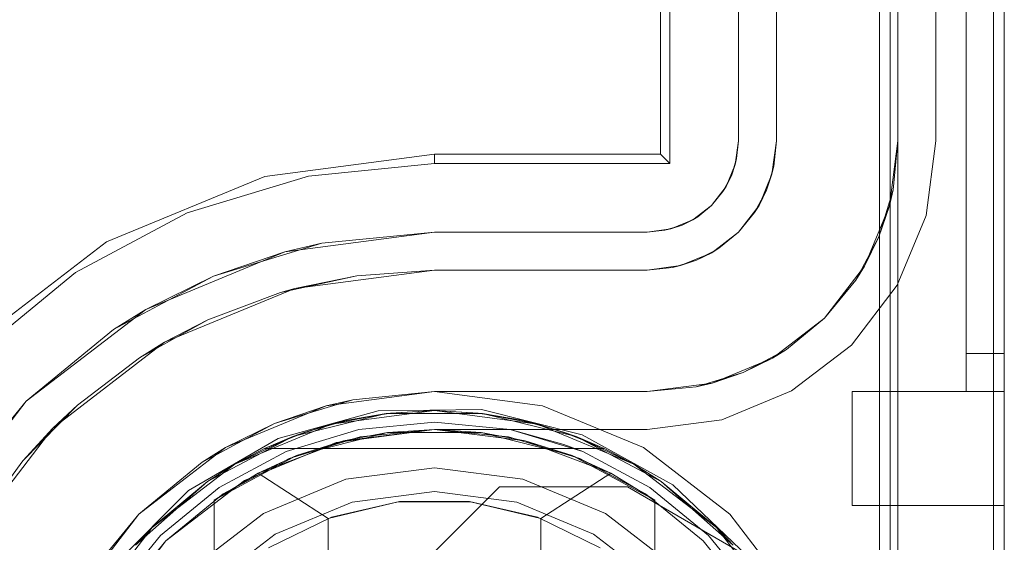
# Model space of a CAD drawing. Extents: x -743 to 300, y 62 to 1112.
# Tile 149 of 179: x 167.741 to 167.943, y 606.537 to 606.644. Entities that reach past the tile are written whole.
import ezdxf

# ---------------------------------------------------------------- set-up
doc = ezdxf.new("R2010")
doc.units = 0
doc.layers.get('0').update_dxf_attribs({"lineweight": 13})

# ---------------------------------------------------------------- blocks, each defined once
blk = doc.blocks.new('Referenz-A06CPVAYL0')
at = {"color": 251, "linetype": 'ByBlock', "lineweight": 13, "ltscale": 0.13, "true_color": 0x636363}
for p, q in [((167.91772, 609.05991), (167.91772, 606.48178)), ((167.94341, 606.48178), (167.94341, 609.05991)), ((167.94116, 609.04403), (167.94116, 606.49897)), ((167.87268, 608.92512), (167.87268, 606.61657)), ((167.87466, 608.92709), (167.87466, 606.61459)), ((167.88872, 608.92241), (167.88872, 606.61928)), ((167.88872, 606.61928), (167.88872, 608.92241)), ((167.92935, 606.61928), (167.92935, 608.92241)), ((167.92935, 608.92241), (167.92935, 606.61928)), ((167.88872, 606.61928), (167.88808, 606.61443)), ((167.88836, 606.61562), (167.88872, 606.61928)), ((167.88872, 606.61928), (167.88836, 606.61562)), ((167.88872, 606.61928), (167.88872, 606.61928)), ((167.92733, 606.60392), (167.92935, 606.61928)), ((167.92935, 606.61928), (167.92733, 606.60392)), ((167.92935, 606.61928), (167.92935, 606.61928)), ((167.82622, 606.61657), (167.79134, 606.61198)), ((167.87268, 606.61657), (167.82622, 606.61657)), ((167.82622, 606.61657), (167.82622, 606.61459)), ((167.87268, 606.61657), (167.87466, 606.61459)), ((167.88836, 606.61562), (167.8873, 606.61211)), ((167.88808, 606.61443), (167.88836, 606.61562)), ((167.82622, 606.61459), (167.80031, 606.61204)), ((167.87466, 606.61459), (167.82622, 606.61459)), ((167.88808, 606.61443), (167.88621, 606.60991)), ((167.8873, 606.61211), (167.88808, 606.61443)), ((167.79134, 606.61198), (167.75883, 606.59851)), ((167.80031, 606.61204), (167.7754, 606.60449)), ((167.8873, 606.61211), (167.88556, 606.60887)), ((167.88621, 606.60991), (167.8873, 606.61211)), ((167.88621, 606.60991), (167.88323, 606.60602)), ((167.88556, 606.60887), (167.88621, 606.60991)), ((167.88323, 606.60602), (167.88556, 606.60887)), ((167.88556, 606.60887), (167.88323, 606.60602)), ((167.88323, 606.60602), (167.87935, 606.60304)), ((167.88039, 606.60369), (167.88323, 606.60602)), ((167.88323, 606.60602), (167.88039, 606.60369)), ((167.7754, 606.60449), (167.75244, 606.59221)), ((167.87935, 606.60304), (167.87483, 606.60117)), ((167.88039, 606.60369), (167.87715, 606.60196)), ((167.87715, 606.60196), (167.87935, 606.60304)), ((167.87935, 606.60304), (167.88039, 606.60369)), ((167.92139, 606.58959), (167.92733, 606.60392)), ((167.92733, 606.60392), (167.92139, 606.58959)), ((167.87483, 606.60117), (167.86997, 606.60053)), ((167.86997, 606.60053), (167.87363, 606.60089)), ((167.87363, 606.60089), (167.86997, 606.60053)), ((167.87715, 606.60196), (167.87363, 606.60089)), ((167.87363, 606.60089), (167.87483, 606.60117)), ((167.87483, 606.60117), (167.87715, 606.60196)), ((167.79549, 606.59649), (167.82622, 606.60053)), ((167.82622, 606.60053), (167.80306, 606.59825)), ((167.86997, 606.60053), (167.82622, 606.60053)), ((167.82622, 606.60053), (167.86997, 606.60053)), ((167.82622, 606.60053), (167.82622, 606.60053)), ((167.86997, 606.60053), (167.86997, 606.60053)), ((167.75883, 606.59851), (167.73091, 606.57709)), ((167.78078, 606.59149), (167.80306, 606.59825)), ((167.80306, 606.59825), (167.79549, 606.59649)), ((167.76685, 606.58462), (167.79549, 606.59649)), ((167.79549, 606.59649), (167.78078, 606.59149)), ((167.75244, 606.59221), (167.73231, 606.5757)), ((167.76025, 606.58052), (167.78078, 606.59149)), ((167.78078, 606.59149), (167.76685, 606.58462)), ((167.91196, 606.5773), (167.92139, 606.58959)), ((167.92139, 606.58959), (167.91196, 606.5773)), ((167.74225, 606.56575), (167.76685, 606.58462)), ((167.76685, 606.58462), (167.76025, 606.58052)), ((167.76025, 606.58052), (167.74225, 606.56575)), ((167.89966, 606.56786), (167.91196, 606.5773)), ((167.91196, 606.5773), (167.89966, 606.56786)), ((167.82622, 606.56772), (167.80398, 606.56479)), ((167.84847, 606.56479), (167.82622, 606.56772)), ((167.88534, 606.56193), (167.89966, 606.56786)), ((167.89966, 606.56786), (167.88534, 606.56193)), ((167.72338, 606.54116), (167.74225, 606.56575)), ((167.74225, 606.56575), (167.72749, 606.54776)), ((167.80398, 606.56479), (167.78325, 606.55621)), ((167.86919, 606.55621), (167.84847, 606.56479)), ((167.81463, 606.56378), (167.79409, 606.55811)), ((167.83593, 606.56402), (167.81463, 606.56378)), ((167.85659, 606.55882), (167.83593, 606.56402)), ((167.86997, 606.55991), (167.88534, 606.56193)), ((167.88534, 606.56193), (167.86997, 606.55991)), ((167.806, 606.55725), (167.82622, 606.55991)), ((167.82622, 606.55991), (167.806, 606.55725)), ((167.82622, 606.55991), (167.86997, 606.55991)), ((167.86997, 606.55991), (167.82622, 606.55991)), ((167.82622, 606.55991), (167.82622, 606.55991)), ((167.87524, 606.54853), (167.85659, 606.55882)), ((167.86997, 606.55991), (167.86997, 606.55991)), ((167.79409, 606.55811), (167.77568, 606.54739)), ((167.78716, 606.54944), (167.806, 606.55725)), ((167.806, 606.55725), (167.78716, 606.54944)), ((167.78325, 606.55621), (167.76546, 606.54255)), ((167.88699, 606.54255), (167.86919, 606.55621)), ((167.77098, 606.53703), (167.78716, 606.54944)), ((167.78716, 606.54944), (167.77098, 606.53703)), ((167.81866, 606.52725), (167.83959, 606.54818)), ((167.81866, 606.52725), (167.83959, 606.54818)), ((167.83959, 606.54818), (167.86591, 606.54818)), ((167.83959, 606.54818), (167.86591, 606.54818)), ((167.83959, 606.54818), (167.83959, 606.54818)), ((167.86591, 606.54818), (167.89065, 606.53381)), ((167.86591, 606.54818), (167.86591, 606.54818)), ((167.86591, 606.54818), (167.89065, 606.53381)), ((167.89065, 606.53381), (167.87524, 606.54853)), ((167.77568, 606.54739), (167.76062, 606.53232)), ((167.76546, 606.54255), (167.7518, 606.52475)), ((167.90065, 606.52475), (167.88699, 606.54255)), ((167.75856, 606.52084), (167.77098, 606.53703)), ((167.77098, 606.53703), (167.75856, 606.52084))]:
    blk.add_line(p, q, dxfattribs=at)
at = {"color": 9, "linetype": 'ByBlock', "lineweight": 13, "ltscale": 0.13, "true_color": 0xc1c9c4}
for p, q in [((167.92154, 609.05991), (167.92154, 606.48178)), ((167.94341, 606.48178), (167.94341, 609.05991)), ((167.94341, 606.48178), (167.94341, 609.05991)), ((167.9356, 608.96616), (167.9356, 606.57553)), ((167.9356, 606.57553), (167.9356, 608.96616)), ((167.94341, 606.57553), (167.94341, 608.96616)), ((167.94341, 608.96616), (167.94341, 606.57553)), ((167.89654, 608.92241), (167.89654, 606.61928)), ((167.92154, 606.61928), (167.92154, 608.92241)), ((167.9356, 607.77084), (167.9356, 606.56772)), ((167.9356, 607.77084), (167.9356, 606.56772)), ((167.94341, 606.56772), (167.94341, 607.77084)), ((167.94341, 607.77084), (167.94341, 606.56772)), ((167.91997, 607.53647), (167.91997, 606.48178)), ((167.89654, 606.61928), (167.89654, 606.66928)), ((167.89654, 606.61928), (167.89563, 606.61241)), ((167.89603, 606.6141), (167.89654, 606.61928)), ((167.89654, 606.61928), (167.89654, 606.61928)), ((167.91978, 606.60594), (167.92154, 606.61928)), ((167.92054, 606.60922), (167.92154, 606.61928)), ((167.92154, 606.61928), (167.92054, 606.60922)), ((167.92154, 606.48178), (167.92154, 606.61928)), ((167.92154, 606.61928), (167.92154, 606.61928)), ((167.89572, 606.6131), (167.89519, 606.61134)), ((167.89563, 606.61241), (167.89603, 606.6141)), ((167.89603, 606.6141), (167.89572, 606.6131)), ((167.89563, 606.61241), (167.89298, 606.606)), ((167.89451, 606.60912), (167.89563, 606.61241)), ((167.89519, 606.61134), (167.89451, 606.60912)), ((167.89298, 606.606), (167.89451, 606.60912)), ((167.89451, 606.60912), (167.89342, 606.60707)), ((167.92054, 606.60922), (167.91761, 606.59955)), ((167.91978, 606.60594), (167.92054, 606.60922)), ((167.89342, 606.60707), (167.89255, 606.60545)), ((167.89298, 606.606), (167.88876, 606.6005)), ((167.89206, 606.60453), (167.89298, 606.606)), ((167.89255, 606.60545), (167.89206, 606.60453)), ((167.91463, 606.5935), (167.91978, 606.60594)), ((167.91761, 606.59955), (167.91978, 606.60594)), ((167.88876, 606.6005), (167.89206, 606.60453)), ((167.88876, 606.6005), (167.88325, 606.59628)), ((167.88473, 606.5972), (167.88876, 606.6005)), ((167.91761, 606.59955), (167.91285, 606.59064)), ((167.91463, 606.5935), (167.91761, 606.59955)), ((167.88325, 606.59628), (167.88473, 606.5972)), ((167.88473, 606.5972), (167.88381, 606.5967)), ((167.88325, 606.59628), (167.87685, 606.59363)), ((167.87685, 606.59363), (167.88014, 606.59474)), ((167.88014, 606.59474), (167.87792, 606.59407)), ((167.88014, 606.59474), (167.88325, 606.59628)), ((167.88218, 606.59583), (167.88014, 606.59474)), ((167.88381, 606.5967), (167.88218, 606.59583)), ((167.79751, 606.58894), (167.82622, 606.59272)), ((167.82622, 606.59272), (167.81024, 606.59156)), ((167.81024, 606.59156), (167.82622, 606.59272)), ((167.86997, 606.59272), (167.82622, 606.59272)), ((167.82622, 606.59272), (167.86997, 606.59272)), ((167.82622, 606.59272), (167.82622, 606.59272)), ((167.87685, 606.59363), (167.86997, 606.59272)), ((167.86997, 606.59272), (167.87516, 606.59323)), ((167.86997, 606.59272), (167.86997, 606.59272)), ((167.87516, 606.59323), (167.87685, 606.59363)), ((167.87616, 606.59353), (167.87516, 606.59323)), ((167.87792, 606.59407), (167.87616, 606.59353)), ((167.90643, 606.58282), (167.91463, 606.5935)), ((167.91285, 606.59064), (167.91463, 606.5935)), ((167.79459, 606.58811), (167.81024, 606.59156)), ((167.81024, 606.59156), (167.79751, 606.58894)), ((167.77075, 606.57786), (167.79751, 606.58894)), ((167.79751, 606.58894), (167.79459, 606.58811)), ((167.90643, 606.58282), (167.91285, 606.59064)), ((167.91285, 606.59064), (167.90643, 606.58282)), ((167.79459, 606.58811), (167.7796, 606.58245)), ((167.89575, 606.57463), (167.90643, 606.58282)), ((167.89862, 606.57641), (167.90643, 606.58282)), ((167.90643, 606.58282), (167.89862, 606.57641)), ((167.76558, 606.57468), (167.7796, 606.58245)), ((167.7796, 606.58245), (167.77075, 606.57786)), ((167.74778, 606.56023), (167.77075, 606.57786)), ((167.77075, 606.57786), (167.76558, 606.57468)), ((167.76558, 606.57468), (167.75283, 606.56497)), ((167.88332, 606.56948), (167.89575, 606.57463)), ((167.89862, 606.57641), (167.88971, 606.57164)), ((167.88971, 606.57164), (167.89575, 606.57463)), ((167.89575, 606.57463), (167.89862, 606.57641)), ((167.9356, 606.57553), (167.9356, 606.57401)), ((167.9395, 606.57553), (167.9356, 606.57553)), ((167.9395, 606.57553), (167.9356, 606.57553)), ((167.9356, 606.57401), (167.9356, 606.57553)), ((167.94341, 606.57553), (167.9395, 606.57553)), ((167.94341, 606.57553), (167.9395, 606.57553)), ((167.94341, 606.57351), (167.94341, 606.57553)), ((167.94341, 606.57553), (167.94341, 606.57351)), ((167.9356, 606.57401), (167.9356, 606.57254)), ((167.9356, 606.57254), (167.9356, 606.57401)), ((167.9356, 606.57254), (167.9356, 606.57119)), ((167.9356, 606.57119), (167.9356, 606.57254)), ((167.94341, 606.57163), (167.94341, 606.57351)), ((167.94341, 606.57351), (167.94341, 606.57163)), ((167.88971, 606.57164), (167.88003, 606.56871)), ((167.88332, 606.56948), (167.88971, 606.57164)), ((167.9356, 606.57119), (167.9356, 606.57001)), ((167.9356, 606.57001), (167.9356, 606.57119)), ((167.94341, 606.57001), (167.94341, 606.57163)), ((167.94341, 606.57163), (167.94341, 606.57001)), ((167.86997, 606.56772), (167.88332, 606.56948)), ((167.86997, 606.56772), (167.88003, 606.56871)), ((167.88003, 606.56871), (167.86997, 606.56772)), ((167.88003, 606.56871), (167.88332, 606.56948)), ((167.9356, 606.57001), (167.9356, 606.56904)), ((167.9356, 606.56904), (167.9356, 606.57001)), ((167.9356, 606.56904), (167.9356, 606.56831)), ((167.9356, 606.56831), (167.9356, 606.56904)), ((167.94341, 606.56877), (167.94341, 606.57001)), ((167.94341, 606.57001), (167.94341, 606.56877)), ((167.94341, 606.56799), (167.94341, 606.56877)), ((167.94341, 606.56877), (167.94341, 606.56799)), ((167.80398, 606.56479), (167.82622, 606.56772)), ((167.82622, 606.56772), (167.80946, 606.56607)), ((167.82622, 606.56772), (167.86997, 606.56772)), ((167.84177, 606.56772), (167.82622, 606.56772)), ((167.82622, 606.56772), (167.82622, 606.56772)), ((167.85672, 606.56772), (167.84177, 606.56772)), ((167.86997, 606.56772), (167.85672, 606.56772)), ((167.86997, 606.56772), (167.86997, 606.56772)), ((167.91216, 606.56772), (167.91216, 606.56165)), ((167.9356, 606.56772), (167.91216, 606.56772)), ((167.91216, 606.56772), (167.91216, 606.56165)), ((167.91216, 606.56772), (167.91216, 606.56772)), ((167.9356, 606.56772), (167.91216, 606.56772)), ((167.9356, 606.56831), (167.9356, 606.56787)), ((167.9356, 606.56787), (167.9356, 606.56831)), ((167.9356, 606.56787), (167.9356, 606.56772)), ((167.9356, 606.56772), (167.9356, 606.56787)), ((167.9356, 606.56772), (167.9395, 606.56772)), ((167.9356, 606.56772), (167.94341, 606.56772)), ((167.9356, 606.56772), (167.9356, 606.56772)), ((167.9356, 606.56772), (167.9356, 606.56772)), ((167.9356, 606.56772), (167.9356, 606.56772)), ((167.9356, 606.56772), (167.9356, 606.56772)), ((167.9356, 606.56772), (167.9356, 606.56772)), ((167.9395, 606.56772), (167.9356, 606.56772)), ((167.9356, 606.56772), (167.9356, 606.56772)), ((167.9356, 606.56772), (167.94341, 606.56772)), ((167.9395, 606.56772), (167.94341, 606.56772)), ((167.94341, 606.56772), (167.9395, 606.56772)), ((167.94341, 606.56772), (167.94341, 606.56799)), ((167.94341, 606.56799), (167.94341, 606.56772)), ((167.94341, 606.56165), (167.94341, 606.56772)), ((167.94341, 606.56772), (167.94341, 606.56772)), ((167.94341, 606.56772), (167.94341, 606.56165)), ((167.74161, 606.55353), (167.75283, 606.56497)), ((167.75283, 606.56497), (167.74778, 606.56023)), ((167.78325, 606.55621), (167.80398, 606.56479)), ((167.80398, 606.56479), (167.79334, 606.56118)), ((167.80051, 606.56336), (167.80622, 606.56509)), ((167.80946, 606.56607), (167.80398, 606.56479)), ((167.80622, 606.56509), (167.80946, 606.56607)), ((167.79334, 606.56118), (167.80051, 606.56336)), ((167.79334, 606.56118), (167.78325, 606.55621)), ((167.78672, 606.55764), (167.79334, 606.56118)), ((167.82622, 606.56147), (167.81068, 606.55994)), ((167.81068, 606.55994), (167.82622, 606.56147)), ((167.84177, 606.55994), (167.82622, 606.56147)), ((167.82622, 606.56147), (167.84177, 606.55994)), ((167.91216, 606.56165), (167.91216, 606.556)), ((167.91216, 606.56165), (167.91216, 606.556)), ((167.94341, 606.556), (167.94341, 606.56165)), ((167.94341, 606.56165), (167.94341, 606.556)), ((167.73015, 606.53725), (167.74778, 606.56023)), ((167.74778, 606.56023), (167.74161, 606.55353)), ((167.81068, 606.55994), (167.79573, 606.5554)), ((167.79573, 606.5554), (167.81068, 606.55994)), ((167.81098, 606.55841), (167.79633, 606.55396)), ((167.82622, 606.55991), (167.81098, 606.55841)), ((167.84146, 606.55841), (167.82622, 606.55991)), ((167.85612, 606.55396), (167.84146, 606.55841)), ((167.85672, 606.5554), (167.84177, 606.55994)), ((167.85287, 606.55688), (167.84177, 606.55994)), ((167.84177, 606.55994), (167.85287, 606.55688)), ((167.78146, 606.55483), (167.78672, 606.55764)), ((167.85672, 606.5554), (167.85287, 606.55688)), ((167.85287, 606.55688), (167.85672, 606.5554)), ((167.76546, 606.54255), (167.78325, 606.55621)), ((167.78325, 606.55621), (167.77848, 606.55324)), ((167.77848, 606.55324), (167.78146, 606.55483)), ((167.79573, 606.5554), (167.78195, 606.54804)), ((167.78195, 606.54804), (167.79573, 606.5554)), ((167.8705, 606.54804), (167.85672, 606.5554)), ((167.85672, 606.5554), (167.8705, 606.54804)), ((167.91216, 606.556), (167.91216, 606.55115)), ((167.91216, 606.556), (167.91216, 606.55115)), ((167.94341, 606.55115), (167.94341, 606.556)), ((167.94341, 606.556), (167.94341, 606.55115)), ((167.74161, 606.55353), (167.73215, 606.54058)), ((167.77848, 606.55324), (167.76546, 606.54255)), ((167.79633, 606.55396), (167.78282, 606.54674)), ((167.86963, 606.54674), (167.85612, 606.55396)), ((167.82622, 606.55209), (167.80802, 606.5497)), ((167.82622, 606.55209), (167.80802, 606.5497)), ((167.84442, 606.5497), (167.82622, 606.55209)), ((167.84442, 606.5497), (167.82622, 606.55209)), ((167.91216, 606.55115), (167.91216, 606.54742)), ((167.91216, 606.55115), (167.91216, 606.54742)), ((167.94341, 606.54742), (167.94341, 606.55115)), ((167.94341, 606.55115), (167.94341, 606.54742)), ((167.80802, 606.5497), (167.79107, 606.54267)), ((167.80802, 606.5497), (167.79107, 606.54267)), ((167.86138, 606.54267), (167.84442, 606.5497)), ((167.86138, 606.54267), (167.84442, 606.5497)), ((167.78195, 606.54804), (167.76988, 606.53813)), ((167.76988, 606.53813), (167.78195, 606.54804)), ((167.78282, 606.54674), (167.77098, 606.53703)), ((167.82622, 606.54722), (167.80929, 606.54499)), ((167.80929, 606.54499), (167.82622, 606.54722)), ((167.84316, 606.54499), (167.82622, 606.54722)), ((167.82622, 606.54722), (167.84316, 606.54499)), ((167.88147, 606.53703), (167.86963, 606.54674)), ((167.88257, 606.53813), (167.8705, 606.54804)), ((167.8705, 606.54804), (167.88257, 606.53813)), ((167.91216, 606.54742), (167.91216, 606.54508)), ((167.91216, 606.54742), (167.91216, 606.54508)), ((167.94341, 606.54508), (167.94341, 606.54742)), ((167.94341, 606.54742), (167.94341, 606.54508)), ((167.80929, 606.54499), (167.7935, 606.53845)), ((167.7935, 606.53845), (167.80929, 606.54499)), ((167.85894, 606.53845), (167.84316, 606.54499)), ((167.84316, 606.54499), (167.85894, 606.53845)), ((167.91216, 606.54508), (167.91216, 606.54428)), ((167.91216, 606.54508), (167.91216, 606.54428)), ((167.91216, 606.54428), (167.94341, 606.54428)), ((167.91216, 606.54428), (167.91216, 606.54428)), ((167.91216, 606.54428), (167.94341, 606.54428)), ((167.94341, 606.54428), (167.94341, 606.54508)), ((167.94341, 606.54508), (167.94341, 606.54428)), ((167.94341, 606.54428), (167.94341, 606.54428)), ((167.7518, 606.52475), (167.76546, 606.54255)), ((167.76546, 606.54255), (167.75477, 606.52953)), ((167.79107, 606.54267), (167.7765, 606.5315)), ((167.79107, 606.54267), (167.7765, 606.5315)), ((167.87594, 606.5315), (167.86138, 606.54267)), ((167.87594, 606.5315), (167.86138, 606.54267)), ((167.76988, 606.53813), (167.75997, 606.52605)), ((167.75997, 606.52605), (167.76988, 606.53813)), ((167.7935, 606.53845), (167.77995, 606.52805)), ((167.77995, 606.52805), (167.7935, 606.53845)), ((167.87249, 606.52805), (167.85894, 606.53845)), ((167.85894, 606.53845), (167.87249, 606.52805)), ((167.89248, 606.52605), (167.88257, 606.53813)), ((167.88257, 606.53813), (167.89248, 606.52605)), ((167.77098, 606.53703), (167.76126, 606.52519)), ((167.89118, 606.52519), (167.88147, 606.53703))]:
    blk.add_line(p, q, dxfattribs=at)
at = {"color": 7, "linetype": 'ByBlock', "lineweight": 13, "ltscale": 0.13}
for p, q in [((167.79711, 606.55847), (167.81633, 606.56321)), ((167.81633, 606.56321), (167.79711, 606.55847)), ((167.80499, 606.56102), (167.82622, 606.56381)), ((167.82622, 606.56381), (167.80499, 606.56102)), ((167.81633, 606.56321), (167.80499, 606.56102)), ((167.81722, 606.56332), (167.80832, 606.56184)), ((167.81722, 606.56332), (167.80832, 606.56184)), ((167.81633, 606.56321), (167.80832, 606.56184)), ((167.82622, 606.56381), (167.81633, 606.56321)), ((167.81722, 606.56332), (167.81633, 606.56321)), ((167.81633, 606.56321), (167.83612, 606.56321)), ((167.83612, 606.56321), (167.81633, 606.56321)), ((167.82622, 606.56381), (167.81722, 606.56332)), ((167.82622, 606.56381), (167.81722, 606.56332)), ((167.83523, 606.56332), (167.82622, 606.56381)), ((167.83612, 606.56321), (167.82622, 606.56381)), ((167.82622, 606.56381), (167.84745, 606.56102)), ((167.83523, 606.56332), (167.82622, 606.56381)), ((167.84745, 606.56102), (167.82622, 606.56381)), ((167.83612, 606.56321), (167.83523, 606.56332)), ((167.84412, 606.56184), (167.83523, 606.56332)), ((167.84412, 606.56184), (167.83523, 606.56332)), ((167.84412, 606.56184), (167.83612, 606.56321)), ((167.83612, 606.56321), (167.85534, 606.55847)), ((167.84745, 606.56102), (167.83612, 606.56321)), ((167.85534, 606.55847), (167.83612, 606.56321)), ((167.78521, 606.55282), (167.80499, 606.56102)), ((167.80499, 606.56102), (167.78521, 606.55282)), ((167.80499, 606.56102), (167.79711, 606.55847)), ((167.79964, 606.55939), (167.80832, 606.56184)), ((167.80499, 606.56102), (167.79964, 606.55939)), ((167.80637, 606.56128), (167.80201, 606.56006)), ((167.80832, 606.56184), (167.80499, 606.56102)), ((167.80832, 606.56184), (167.80637, 606.56128)), ((167.84412, 606.56184), (167.8528, 606.55939)), ((167.84745, 606.56102), (167.84412, 606.56184)), ((167.84608, 606.56128), (167.84412, 606.56184)), ((167.85043, 606.56006), (167.84608, 606.56128)), ((167.8528, 606.55939), (167.84745, 606.56102)), ((167.85534, 606.55847), (167.84745, 606.56102)), ((167.84745, 606.56102), (167.86724, 606.55282)), ((167.86724, 606.55282), (167.84745, 606.56102)), ((167.77959, 606.54927), (167.79711, 606.55847)), ((167.79711, 606.55847), (167.77959, 606.54927)), ((167.79711, 606.55847), (167.78521, 606.55282)), ((167.79964, 606.55939), (167.79128, 606.556)), ((167.79964, 606.55939), (167.79128, 606.556)), ((167.79711, 606.55847), (167.79128, 606.556)), ((167.79964, 606.55939), (167.79711, 606.55847)), ((167.81658, 606.55931), (167.79788, 606.55459)), ((167.80201, 606.56006), (167.79964, 606.55939)), ((167.82622, 606.55991), (167.80756, 606.55764)), ((167.81658, 606.55931), (167.80756, 606.55764)), ((167.82622, 606.55991), (167.81658, 606.55931)), ((167.83587, 606.55931), (167.81658, 606.55931)), ((167.83587, 606.55931), (167.82622, 606.55991)), ((167.84489, 606.55764), (167.82622, 606.55991)), ((167.85456, 606.55459), (167.83587, 606.55931)), ((167.84489, 606.55764), (167.83587, 606.55931)), ((167.8528, 606.55939), (167.85043, 606.56006)), ((167.85534, 606.55847), (167.8528, 606.55939)), ((167.86116, 606.556), (167.8528, 606.55939)), ((167.86116, 606.556), (167.8528, 606.55939)), ((167.86116, 606.556), (167.85534, 606.55847)), ((167.85534, 606.55847), (167.87286, 606.54927)), ((167.86724, 606.55282), (167.85534, 606.55847)), ((167.87286, 606.54927), (167.85534, 606.55847)), ((167.80756, 606.55764), (167.78997, 606.55099)), ((167.80756, 606.55764), (167.79788, 606.55459)), ((167.85456, 606.55459), (167.84489, 606.55764)), ((167.86247, 606.55099), (167.84489, 606.55764)), ((167.79788, 606.55459), (167.78091, 606.54542)), ((167.79128, 606.556), (167.78521, 606.55282)), ((167.79788, 606.55459), (167.78997, 606.55099)), ((167.79128, 606.556), (167.86116, 606.556)), ((167.79128, 606.556), (167.79128, 606.556)), ((167.79128, 606.556), (167.86116, 606.556)), ((167.87154, 606.54542), (167.85456, 606.55459)), ((167.86247, 606.55099), (167.85456, 606.55459)), ((167.86724, 606.55282), (167.86116, 606.556)), ((167.86116, 606.556), (167.86116, 606.556)), ((167.76822, 606.53979), (167.78521, 606.55282)), ((167.78521, 606.55282), (167.76822, 606.53979)), ((167.78521, 606.55282), (167.77959, 606.54927)), ((167.78521, 606.55282), (167.77959, 606.54927)), ((167.87286, 606.54927), (167.86724, 606.55282)), ((167.87286, 606.54927), (167.86724, 606.55282)), ((167.86724, 606.55282), (167.88423, 606.53979)), ((167.88423, 606.53979), (167.86724, 606.55282)), ((167.78997, 606.55099), (167.78091, 606.54542)), ((167.78091, 606.54542), (167.78997, 606.55099)), ((167.78997, 606.55099), (167.80435, 606.54166)), ((167.8481, 606.54166), (167.86247, 606.55099)), ((167.87154, 606.54542), (167.86247, 606.55099)), ((167.87154, 606.54542), (167.86247, 606.55099)), ((167.76478, 606.53613), (167.77959, 606.54927)), ((167.77959, 606.54927), (167.76478, 606.53613)), ((167.77959, 606.54927), (167.76822, 606.53979)), ((167.77959, 606.54927), (167.76822, 606.53979)), ((167.87286, 606.54927), (167.88767, 606.53613)), ((167.88423, 606.53979), (167.87286, 606.54927)), ((167.88423, 606.53979), (167.87286, 606.54927)), ((167.88767, 606.53613), (167.87286, 606.54927)), ((167.78091, 606.54542), (167.78091, 606.52662)), ((167.78091, 606.41814), (167.78091, 606.54542)), ((167.78091, 606.54542), (167.78091, 606.54542)), ((167.80435, 606.54166), (167.8188, 606.5451)), ((167.81904, 606.54513), (167.80503, 606.54191)), ((167.8188, 606.5451), (167.83365, 606.5451)), ((167.83341, 606.54513), (167.81904, 606.54513)), ((167.84741, 606.54191), (167.83341, 606.54513)), ((167.83365, 606.5451), (167.8481, 606.54166)), ((167.87154, 606.52662), (167.87154, 606.54542)), ((167.87154, 606.54542), (167.87154, 606.54542)), ((167.87154, 606.54542), (167.87154, 606.41814)), ((167.80503, 606.54191), (167.79211, 606.53563)), ((167.80435, 606.54166), (167.80435, 606.4219)), ((167.86034, 606.53563), (167.84741, 606.54191)), ((167.8481, 606.4219), (167.8481, 606.54166)), ((167.75518, 606.5228), (167.76822, 606.53979)), ((167.76822, 606.53979), (167.75518, 606.5228)), ((167.76822, 606.53979), (167.76478, 606.53613)), ((167.76822, 606.53979), (167.76478, 606.53613)), ((167.88767, 606.53613), (167.88423, 606.53979)), ((167.88767, 606.53613), (167.88423, 606.53979)), ((167.88423, 606.53979), (167.89726, 606.5228)), ((167.89726, 606.5228), (167.88423, 606.53979))]:
    blk.add_line(p, q, dxfattribs=at)

msp = doc.modelspace()

# ---------------------------------------------------------------- block references
at = {"color": 8, "lineweight": 25, "ltscale": 0.25, "true_color": 0x808080}
msp.add_blockref('Referenz-A06CPVAYL0', (0, 0), dxfattribs=at)

doc.saveas('drawing.dxf')
